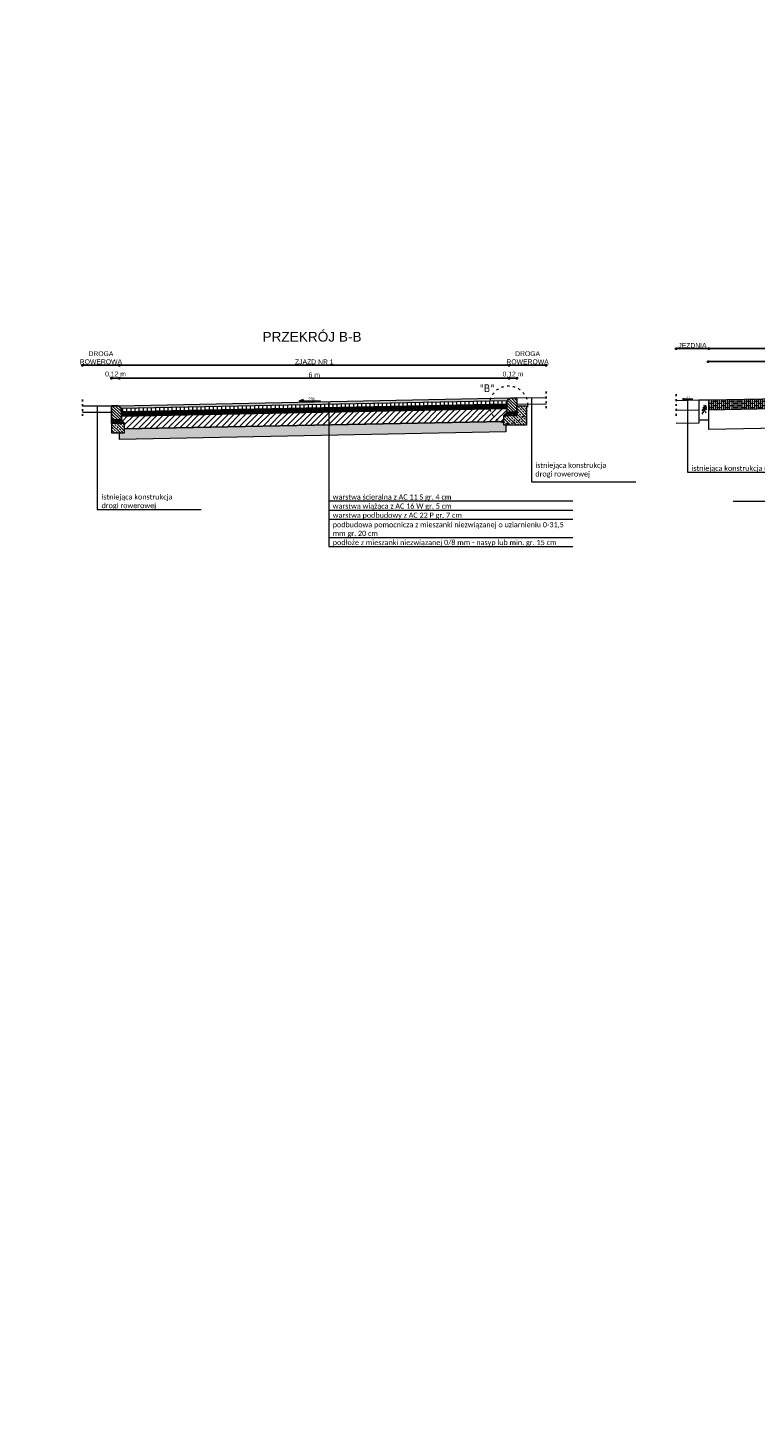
# Model space of a CAD drawing. Extents: x 8014 to 6635291, y -5609 to 5765892.
# Tile 141 of 158: x 6601434 to 6602553, y 5733802 to 5735956. Entities that reach past the tile are written whole.
import ezdxf
from ezdxf.enums import TextEntityAlignment as Align

# ---------------------------------------------------------------- set-up
doc = ezdxf.new("R2010")
doc.units = 0
doc.header["$PDSIZE"] = 0.75
doc.linetypes.add('ACAD_ISO03W100', pattern=[30, 12, -18])
doc.layers.get('0').update_dxf_attribs({"linetype": 'CONTINUOUS'})
doc.layers.get('Defpoints').update_dxf_attribs({"linetype": 'CONTINUOUS'})
doc.layers.add('a_zieleń', color=80, linetype='CONTINUOUS')
for name, color, linetype, lineweight in [('KFG-OPIS', 7, 'CONTINUOUS', 0), ('LSEC_____233', 7, 'CONTINUOUS', 5), ('trasko konstrukcja', 7, 'CONTINUOUS', 5)]:
    doc.layers.add(name, color=color, linetype=linetype, lineweight=lineweight)
doc.styles.add('Arial', font='arial.ttf')
doc.styles.add('calibri', font='calibri.ttf')
doc.styles.add('Style-SWISSLT_1250', font='SWISSLT_1250.shx')
doc.dimstyles.new('1-50', dxfattribs={"dimtxt": 5, "dimasz": 3, "dimexe": 1.25, "dimexo": 0.625, "dimgap": 1, "dimtad": 1, "dimdec": 0, "dimrnd": 0.5, "dimtxsty": 'Arial', "dimblk": 'OBLIQUE', "dimcen": 2, "dimdle": 2, "dimclrd": 7, "dimclrt": 7, "dimadec": 0, "dimazin": 0, "dimtfac": 1, "dimtdec": 0, "dimtmove": 0, "dimatfit": 3, "dimldrblk": 'ARCHTICK', "dimfxl": 2, "dimfxlon": 1, "dimarcsym": 0})

# ---------------------------------------------------------------- blocks, each defined once
blk = doc.blocks.new('_Oblique')
at = {"color": 0, "linetype": 'ByBlock', "lineweight": -2}
blk.add_line((-0.5, -0.5), (0.5, 0.5), dxfattribs=at)
blk = doc.blocks.new('*D631')
at = {"color": 7, "lineweight": -2}
blk.add_line((6601560.4, 5735417.7), (6601576.4, 5735417.7), dxfattribs=at)
at = {"color": 0, "lineweight": -2}
for p, q in [((6601562.4, 5735415.7), (6601562.4, 5735419)), ((6601574.4, 5735415.7), (6601574.4, 5735419))]:
    blk.add_line(p, q, dxfattribs=at)
at = {"layer": 'Defpoints', "color": 0, "linetype": 'ByBlock'}
for p in [(6601574.4, 5735417.7), (6601574.4, 5735385.8), (6601562.4, 5735375.2)]:
    blk.add_point(p, dxfattribs=at)
at = {"color": 7, "lineweight": -2, "xscale": 3, "yscale": 3, "zscale": 3, "rotation": 180}
blk.add_blockref('_Oblique', (6601562.4, 5735417.7), dxfattribs=at)
at = {"color": 7, "lineweight": -2, "xscale": 3, "yscale": 3, "zscale": 3}
blk.add_blockref('_Oblique', (6601574.4, 5735417.7), dxfattribs=at)
at = {"color": 7, "linetype": 'ByBlock', "insert": (6601568.4, 5735423.2), "char_height": 7.5, "attachment_point": 5, "style": 'Arial'}
blk.add_mtext('0,12 m', dxfattribs=at)
blk = doc.blocks.new('_Dot')
at = {"color": 0, "linetype": 'ByBlock', "lineweight": -2}
blk.add_line((-0.5, 0), (-1, 0), dxfattribs=at)
at = {"color": 0, "linetype": 'ByBlock', "const_width": 0.5}
blk.add_lwpolyline([(-0.25, 0, 1), (0.25, 0, 1)], format="xyb", close=True, dxfattribs=at)
blk = doc.blocks.new('*D632')
at = {"color": 7, "lineweight": -2}
blk.add_line((6601572.4, 5735417.7), (6602176.4, 5735417.7), dxfattribs=at)
at = {"color": 0, "lineweight": -2}
for p, q in [((6601574.4, 5735415.7), (6601574.4, 5735419)), ((6602174.4, 5735415.7), (6602174.4, 5735419))]:
    blk.add_line(p, q, dxfattribs=at)
at = {"layer": 'Defpoints', "color": 0, "linetype": 'ByBlock'}
for p in [(6602174.4, 5735417.7), (6602174.4, 5735381.1), (6601574.4, 5735377.1)]:
    blk.add_point(p, dxfattribs=at)
at = {"color": 7, "lineweight": -2, "xscale": 3, "yscale": 3, "zscale": 3, "rotation": 180}
blk.add_blockref('_Oblique', (6601574.4, 5735417.7), dxfattribs=at)
at = {"color": 7, "lineweight": -2, "xscale": 3, "yscale": 3, "zscale": 3}
blk.add_blockref('_Oblique', (6602174.4, 5735417.7), dxfattribs=at)
at = {"color": 7, "linetype": 'ByBlock', "insert": (6601874.4, 5735422.5), "char_height": 7.5, "attachment_point": 5, "style": 'Arial'}
blk.add_mtext('6 m', dxfattribs=at)
blk = doc.blocks.new('*D633')
at = {"color": 7, "lineweight": -2}
blk.add_line((6601572.4, 5735437.7), (6602176.4, 5735437.7), dxfattribs=at)
at = {"color": 0, "lineweight": -2}
for p, q in [((6601574.4, 5735435.7), (6601574.4, 5735439)), ((6602174.4, 5735435.7), (6602174.4, 5735439))]:
    blk.add_line(p, q, dxfattribs=at)
at = {"layer": 'Defpoints', "color": 0, "linetype": 'ByBlock'}
for p in [(6602174.4, 5735437.7), (6601574.4, 5735397.1), (6602174.4, 5735401.1)]:
    blk.add_point(p, dxfattribs=at)
at = {"color": 7, "lineweight": -2, "xscale": 3, "yscale": 3, "zscale": 3, "rotation": 180}
blk.add_blockref('_Oblique', (6601574.4, 5735437.7), dxfattribs=at)
at = {"color": 7, "lineweight": -2, "xscale": 3, "yscale": 3, "zscale": 3}
blk.add_blockref('_Oblique', (6602174.4, 5735437.7), dxfattribs=at)
at = {"color": 7, "linetype": 'ByBlock', "insert": (6601874.4, 5735442.5), "char_height": 7.5, "attachment_point": 5, "style": 'Arial'}
blk.add_mtext('ZJAZD NR 1', dxfattribs=at)
blk = doc.blocks.new('*D634')
at = {"color": 7, "lineweight": -2}
blk.add_line((6602172.4, 5735417.7), (6602188.2, 5735417.7), dxfattribs=at)
at = {"color": 0, "lineweight": -2}
for p, q in [((6602174.4, 5735415.7), (6602174.4, 5735419)), ((6602186.2, 5735415.7), (6602186.2, 5735419))]:
    blk.add_line(p, q, dxfattribs=at)
at = {"layer": 'Defpoints', "color": 0, "linetype": 'ByBlock'}
for p in [(6602186.2, 5735417.7), (6602174.4, 5735381.1), (6602186.2, 5735388.1)]:
    blk.add_point(p, dxfattribs=at)
at = {"color": 7, "lineweight": -2, "xscale": 3, "yscale": 3, "zscale": 3, "rotation": 180}
blk.add_blockref('_Oblique', (6602174.4, 5735417.7), dxfattribs=at)
at = {"color": 7, "lineweight": -2, "xscale": 3, "yscale": 3, "zscale": 3}
blk.add_blockref('_Oblique', (6602186.2, 5735417.7), dxfattribs=at)
at = {"color": 7, "linetype": 'ByBlock', "insert": (6602180.3, 5735423.2), "char_height": 7.5, "attachment_point": 5, "style": 'Arial'}
blk.add_mtext('0,12 m', dxfattribs=at)
blk = doc.blocks.new('*D635')
at = {"color": 7, "lineweight": -2}
blk.add_line((6602172.4, 5735437.7), (6602233.2, 5735437.7), dxfattribs=at)
at = {"color": 0, "lineweight": -2}
for p, q in [((6602174.4, 5735435.7), (6602174.4, 5735439)), ((6602231.2, 5735435.7), (6602231.2, 5735439))]:
    blk.add_line(p, q, dxfattribs=at)
at = {"layer": 'Defpoints', "color": 0, "linetype": 'ByBlock'}
for p in [(6602231.2, 5735437.7), (6602174.4, 5735401.1), (6602231.2, 5735397.8)]:
    blk.add_point(p, dxfattribs=at)
at = {"color": 7, "lineweight": -2, "xscale": 3, "yscale": 3, "zscale": 3, "rotation": 180}
blk.add_blockref('_Oblique', (6602174.4, 5735437.7), dxfattribs=at)
at = {"color": 7, "lineweight": -2, "xscale": 3, "yscale": 3, "zscale": 3}
blk.add_blockref('_Oblique', (6602231.2, 5735437.7), dxfattribs=at)
at = {"color": 7, "linetype": 'ByBlock', "insert": (6602202.8, 5735448.9), "char_height": 7.5, "attachment_point": 5, "style": 'Arial'}
blk.add_mtext('DROGA\\PROWEROWA', dxfattribs=at)
blk = doc.blocks.new('*D636')
at = {"color": 7, "lineweight": -2}
blk.add_line((6601576.4, 5735437.7), (6601515.4, 5735437.7), dxfattribs=at)
at = {"color": 0, "lineweight": -2}
for p, q in [((6601517.4, 5735435.7), (6601517.4, 5735439)), ((6601574.4, 5735435.7), (6601574.4, 5735439))]:
    blk.add_line(p, q, dxfattribs=at)
at = {"layer": 'Defpoints', "color": 0, "linetype": 'ByBlock'}
for p in [(6601517.4, 5735437.7), (6601517.4, 5735385.8), (6601574.4, 5735397.1)]:
    blk.add_point(p, dxfattribs=at)
at = {"color": 7, "lineweight": -2, "xscale": 3, "yscale": 3, "zscale": 3, "rotation": 180}
blk.add_blockref('_Oblique', (6601517.4, 5735437.7), dxfattribs=at)
at = {"color": 7, "lineweight": -2, "xscale": 3, "yscale": 3, "zscale": 3}
blk.add_blockref('_Oblique', (6601574.4, 5735437.7), dxfattribs=at)
at = {"color": 7, "linetype": 'ByBlock', "insert": (6601545.9, 5735448.9), "char_height": 7.5, "attachment_point": 5, "style": 'Arial'}
blk.add_mtext('DROGA\\PROWEROWA', dxfattribs=at)
blk = doc.blocks.new('*D652')
at = {"color": 7, "lineweight": -2}
blk.add_line((6602478.9, 5735443), (6602729.9, 5735443), dxfattribs=at)
at = {"color": 0, "lineweight": -2}
for p, q in [((6602480.9, 5735441), (6602480.9, 5735444.2)), ((6602727.9, 5735441), (6602727.9, 5735444.2))]:
    blk.add_line(p, q, dxfattribs=at)
at = {"layer": 'Defpoints', "color": 0, "linetype": 'ByBlock', "lineweight": -2}
for p in [(6602727.9, 5735443), (6602480.9, 5735388.4), (6602727.9, 5735393.7)]:
    blk.add_point(p, dxfattribs=at)
at = {"color": 7, "lineweight": -2, "xscale": 3, "yscale": 3, "zscale": 3, "rotation": 180}
blk.add_blockref('_Oblique', (6602480.9, 5735443), dxfattribs=at)
at = {"color": 7, "lineweight": -2, "xscale": 3, "yscale": 3, "zscale": 3}
blk.add_blockref('_Oblique', (6602727.9, 5735443), dxfattribs=at)
at = {"color": 7, "linetype": 'ByBlock', "insert": (6602604.4, 5735448.5), "char_height": 7.5, "attachment_point": 5, "style": 'Arial'}
blk.add_mtext('2,47 m', dxfattribs=at)
blk = doc.blocks.new('*D654')
at = {"color": 7, "lineweight": -2}
blk.add_line((6602429.6, 5735463), (6602483.6, 5735463), dxfattribs=at)
at = {"color": 0, "lineweight": -2}
for p, q in [((6602431.6, 5735461), (6602431.6, 5735464.2)), ((6602481.6, 5735461), (6602481.6, 5735464.2))]:
    blk.add_line(p, q, dxfattribs=at)
at = {"layer": 'Defpoints', "color": 0, "linetype": 'ByBlock', "lineweight": -2}
for p in [(6602481.6, 5735463), (6602431.6, 5735412.3), (6602481.6, 5735413)]:
    blk.add_point(p, dxfattribs=at)
at = {"color": 7, "lineweight": -2, "xscale": 3, "yscale": 3, "zscale": 3, "rotation": 180}
blk.add_blockref('_Oblique', (6602431.6, 5735463), dxfattribs=at)
at = {"color": 7, "lineweight": -2, "xscale": 3, "yscale": 3, "zscale": 3}
blk.add_blockref('_Oblique', (6602481.6, 5735463), dxfattribs=at)
at = {"color": 7, "linetype": 'ByBlock', "insert": (6602456.6, 5735467.8), "char_height": 7.5, "attachment_point": 5, "style": 'Arial'}
blk.add_mtext('JEZDNIA', dxfattribs=at)
blk = doc.blocks.new('*D655')
at = {"color": 7, "lineweight": -2}
blk.add_line((6602479.6, 5735463), (6602744.9, 5735463), dxfattribs=at)
at = {"color": 0, "lineweight": -2}
for p, q in [((6602481.6, 5735461), (6602481.6, 5735464.2)), ((6602742.9, 5735461), (6602742.9, 5735464.2))]:
    blk.add_line(p, q, dxfattribs=at)
at = {"layer": 'Defpoints', "color": 0, "linetype": 'ByBlock', "lineweight": -2}
for p in [(6602742.9, 5735463), (6602481.6, 5735413), (6602742.9, 5735402.4)]:
    blk.add_point(p, dxfattribs=at)
at = {"color": 7, "lineweight": -2, "xscale": 3, "yscale": 3, "zscale": 3, "rotation": 180}
blk.add_blockref('_Oblique', (6602481.6, 5735463), dxfattribs=at)
at = {"color": 7, "lineweight": -2, "xscale": 3, "yscale": 3, "zscale": 3}
blk.add_blockref('_Oblique', (6602742.9, 5735463), dxfattribs=at)
at = {"color": 7, "linetype": 'ByBlock', "insert": (6602612.2, 5735467.9), "char_height": 7.5, "attachment_point": 5, "style": 'Arial'}
blk.add_mtext('ZATOKA AUTOB.', dxfattribs=at)

msp = doc.modelspace()

# ---------------------------------------------------------------- hatches: boundary and pattern name
at = {"lineweight": 13}
h = msp.add_hatch(dxfattribs=at)
h.set_pattern_fill('ANSI31', color=256, style=0)
h.set_pattern_definition([(135, (6602262.696, 5734969.471), (2.245064, 2.245064), [])])
edge = h.paths.add_edge_path()
edge.add_line((6602186.206, 5735387.109), (6602186.206, 5735365.109))
edge.add_line((6602186.206, 5735365.109), (6602171.206, 5735365.109))
edge.add_line((6602171.206, 5735365.109), (6602171.206, 5735379.409))
edge.add_arc((6602178.611, 5735380.014), 7.43, 107.263948, 184.671796, ccw=False)
edge.add_line((6602176.406, 5735387.109), (6602186.206, 5735387.109))
h = msp.add_hatch(dxfattribs=at)
h.set_pattern_fill('ANSI38', color=256, angle=45, style=0)
h.set_pattern_definition([(90, (1321.034, 2433.2057), (-3.175, 2e-16), []), (180, (1321.034, 2433.2057), (-6.35, -3.175), [7.9375, -4.7625])])
edge = h.paths.add_edge_path()
edge.add_line((6602481.61, 5735383.424), (6602729.854, 5735388.389))
edge.add_arc((6602735.262, 5735383.294), 7.43, 136.707249, 184.670683)
edge.add_line((6602727.856, 5735382.689), (6602727.856, 5735373.374))
edge.add_line((6602727.856, 5735373.374), (6602481.61, 5735368.424))
edge.add_line((6602481.61, 5735368.424), (6602481.61, 5735383.424))
h = msp.add_hatch(dxfattribs=at)
h.set_pattern_fill('ANSI31', color=256, angle=180, style=0)
h.set_pattern_definition([(135, (6601698.0774, 5734957.5305), (2.245064, 2.245064), [])])
edge = h.paths.add_edge_path()
edge.add_line((6601562.429, 5735375.169), (6601562.429, 5735353.169))
edge.add_line((6601562.429, 5735353.169), (6601577.429, 5735353.169))
edge.add_line((6601577.429, 5735353.169), (6601577.429, 5735367.469))
edge.add_arc((6601570.024, 5735368.074), 7.43, 355.328204, 72.736052)
edge.add_line((6601572.229, 5735375.169), (6601562.429, 5735375.169))
h = msp.add_hatch(dxfattribs=at)
h.set_pattern_fill('ANSI33', color=256, angle=180, style=0)
h.set_pattern_definition([(135, (6602018.638, 5734872.61), (4.49013, 4.49013), []), (135, (6602014.148, 5734872.61), (4.49013, 4.49013), [3.175, -1.5875])])
h.paths.add_polyline_path([(6601562.429, 5735333.169), (6601582.429, 5735333.169), (6601582.429, 5735348.169), (6601562.429, 5735348.169), (6601562.429, 5735363.169)])
h = msp.add_hatch(dxfattribs=at)
h.set_pattern_fill('ANSI31', color=256, scale=2, style=0)
h.set_pattern_definition([(45, (550.54, 1779.907), (-4.4901280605, 4.4901280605), [])])
h.paths.add_polyline_path([(6602171.206, 5735365.109), (6602171.206, 5735371.007), (6602145.123, 5735370.491, 0.22209837), (6602159.978, 5735350.785), (6602166.206, 5735350.908), (6602166.206, 5735360.109)])
h.paths.add_polyline_path([(6601863.092, 5735344.917), (6602159.978, 5735350.785, -0.22209837), (6602145.123, 5735370.491), (6601863.092, 5735364.917), (6601863.092, 5735344.917)])
h.paths.add_polyline_path([(6601577.429, 5735359.272), (6601577.429, 5735353.169), (6601582.429, 5735348.169), (6601582.429, 5735339.37), (6601863.092, 5735344.917), (6601863.092, 5735364.917)])
h = msp.add_hatch(dxfattribs=at)
h.set_pattern_fill('ANSI33', color=256, style=0)
h.set_pattern_definition([(135, (6602583.2567, 5734884.5503), (4.49013, 4.49013), []), (135, (6602578.7665, 5734884.5503), (4.49013, 4.49013), [3.175, -1.5875])])
h.paths.add_polyline_path([(6602201.206, 5735345.109), (6602166.206, 5735345.109), (6602166.206, 5735360.109), (6602186.206, 5735360.109), (6602186.206, 5735375.109), (6602201.206, 5735375.109)])
h = msp.add_hatch(dxfattribs=at)
h.set_pattern_fill('CROSS', color=256, scale=0.1, style=0)
h.set_pattern_definition([(180, (6602323.91356, 5734996.9704), (-0.635, 0.635), [0.3175, -0.9525]), (90, (6602323.7548, 5734996.8117), (0.635, 0.635), [0.3175, -0.9525])])
h.paths.add_polyline_path([(6602186.206, 5735365.109), (6602186.206, 5735360.109), (6602166.206, 5735360.109), (6602171.206, 5735365.109)])
h = msp.add_hatch(dxfattribs=at)
h.set_pattern_fill('CROSS', color=256, scale=0.1, angle=180, style=0)
h.set_pattern_definition([(180, (6601759.29484, 5734985.02986), (-0.635, 0.635), [0.3175, -0.9525]), (90, (6601759.1361, 5734984.8711), (0.635, 0.635), [0.3175, -0.9525])])
h.paths.add_polyline_path([(6601562.429, 5735353.169), (6601562.429, 5735348.169), (6601582.429, 5735348.169), (6601577.429, 5735353.169)])
h = msp.add_hatch(dxfattribs=at)
h.set_pattern_fill('GRAVEL', color=256, style=0)
h.set_pattern_definition([(228.01279, (6604081.3185, 5735343.0636), (-203.2, -228.6), [3.41721, -338.30484]), (184.96974, (6604079.0325, 5735340.5236), (304.7999999, 25.40000145), [5.86405, -580.54049]), (132.51045, (6604073.1905, 5735340.0156), (254.0000001, -279.3999999), [4.13482, -409.34723]), (267.27369, (6604063.2845, 5735333.6656), (25.40000005, 508), [5.34005, -528.66437]), (292.833654, (6604063.0305, 5735328.3316), (-127, 304.8), [5.23634, -518.39808]), (357.27369, (6604065.0625, 5735323.5056), (-508, 25.40000005), [5.34005, -528.66437]), (37.69424, (6604070.3965, 5735323.2516), (-330.2, -254.00000002), [7.06194, -699.13115]), (72.25533, (6604075.9845, 5735327.5696), (177.80000005, 558.8), [6.6672, -660.05257]), (121.429566, (6604078.0165, 5735333.9196), (-203.2, 330.2), [5.35813, -530.45546]), (175.23636, (6604075.2225, 5735338.4916), (279.4, -25.4), [6.11713, -299.73937]), (222.397438, (6604069.1265, 5735338.9996), (-304.8, -279.4), [7.91078, -783.16773]), (138.81407, (6604088.4305, 5735333.4116), (-177.8, 152.4), [2.70005, -267.30566]), (171.469234, (6604086.3985, 5735335.1896), (330.2, -50.79999994), [5.13682, -508.5464]), (225, (6604081.319, 5735335.952), (-4e-15, -25.4), [3.5921, -32.32893]), (203.19859, (6604079.5405, 5735338.9996), (127, 50.8), [1.93441, -191.50622]), (291.8014, (6604077.7625, 5735338.2376), (-25.4, 76.2), [2.73566, -134.04753]), (30.96376, (6604078.7785, 5735335.6976), (76.2, 50.8), [4.4432, -143.66298]), (161.56505, (6604082.5885, 5735337.9836), (50.8, -25.4), [3.21287, -77.10898]), (16.38954, (6604063.0305, 5735338.2376), (254, 76.2), [4.50088, -445.58827]), (70.346176, (6604067.3485, 5735339.5076), (-101.6, -279.4), [3.776, -373.82216]), (293.19859, (6604082.5885, 5735343.0636), (-50.8, 127), [3.8688, -189.57184]), (343.61046, (6604084.1125, 5735339.5076), (-254, 76.2), [4.50088, -445.58827]), (339.44395, (6604063.0305, 5735322.4896), (-127, 50.8), [4.34035, -212.67734]), (294.77514, (6604067.0945, 5735320.9656), (-127.0000002, 279.3999999), [3.63672, -360.03593]), (66.80141, (6604082.8425, 5735317.6636), (50.8, 127), [3.8688, -189.57184]), (17.354025, (6604084.3665, 5735321.2196), (-330.2, -101.6), [4.25783, -421.52376]), (69.44395, (6604070.3965, 5735317.6636), (-50.8, -127), [2.17018, -214.84752]), (101.30993, (6604081.3185, 5735317.6636), (-25.4, 101.6), [1.29515, -128.21995]), (165.96376, (6604081.0645, 5735318.9336), (76.2, -25.4), [5.23634, -99.49055]), (186.009006, (6604075.9845, 5735320.2036), (254, 25.4), [4.85267, -480.41365]), (303.69007, (6604078.7785, 5735333.4116), (-25.4, 50.8), [3.66324, -87.91776]), (353.157227, (6604080.8105, 5735330.3636), (431.8, -50.79999998), [6.39557, -633.1601]), (60.9454, (6604087.1605, 5735329.6016), (-101.6, -177.8), [2.61508, -258.89392]), (90, (6604088.43, 5735331.888), (-25.4, 25.4), [1.524, -23.876]), (120.25644, (6604075.4765, 5735320.9656), (101.6, -177.8), [3.52867, -349.3394]), (48.01279, (6604073.6985, 5735324.0136), (203.2, 228.6), [6.83443, -334.88762]), (0, (6604078.27, 5735329.094), (25.4, 25.4), [6.604, -18.796]), (325.30485, (6604084.8745, 5735329.0936), (254.0000001, -177.7999999), [4.0161, -397.59317]), (254.0546, (6604088.1765, 5735326.8076), (-25.4, -101.6), [3.6983, -181.2165]), (207.645975, (6604087.1605, 5735323.2516), (-482.6, -253.99999997), [6.02145, -596.12464]), (175.42608, (6604081.8265, 5735320.4576), (-330.2, 25.4), [6.3703, -630.65846])])
h.paths.add_polyline_path([(6602169.36, 5735345.109), (6602169.36, 5735335.007), (6601574.36, 5735323.107), (6601574.36, 5735333.169), (6601582.429, 5735333.169), (6601582.429, 5735339.37), (6602166.206, 5735350.908), (6602166.206, 5735345.109)])
at = {"layer": 'a_zieleń', "transparency": 33554687}
h = msp.add_hatch(dxfattribs=at)
h.set_pattern_fill('ANSI31', color=256, scale=2, angle=0.541558)
h.set_pattern_definition([(45.54155787, (6600987.53512, 5732094.77134), (-0.1784396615, 0.175097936), [])])
edge = h.paths.add_edge_path()
edge.add_line((6601184.523, 5731785.715), (6601184.767, 5731785.473))
edge.add_line((6601184.767, 5731785.473), (6601208.79, 5731802.27))
edge.add_line((6601208.79, 5731802.27), (6601211.05, 5731814.48))
edge.add_line((6601211.05, 5731814.48), (6601142.151, 5731813.823))
edge.add_arc((6601143.698, 5731819.102), 5.501, 253.660343, 270.547511)
edge.add_line((6601143.751, 5731813.601), (6601191.034, 5731814.053))
edge.add_arc((6601191.122, 5731812.113), 1.942, 359.837408, 92.593968, ccw=False)
edge.add_line((6601193.063, 5731812.108), (6601193.074, 5731811.004))
edge.add_line((6601193.074, 5731811.004), (6601197.383, 5731811.045))
edge.add_line((6601197.383, 5731811.045), (6601197.425, 5731806.621))
edge.add_line((6601197.425, 5731806.621), (6601199.732, 5731806.642))
edge.add_line((6601199.732, 5731806.642), (6601199.803, 5731799.171))
edge.add_line((6601199.803, 5731799.171), (6601197.516, 5731797.165))
edge.add_line((6601197.516, 5731797.165), (6601194.216, 5731797.133))
edge.add_line((6601194.216, 5731797.133), (6601194.251, 5731793.47))
edge.add_arc((6601191.538, 5731793.658), 2.72, 281.089447, 356.035789, ccw=False)
edge.add_line((6601192.061, 5731790.989), (6601185.152, 5731786.156))
edge.add_arc((71774552.687, -87417922.681), 113685689.918, 124.97904394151, 124.97904432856)
h.paths.add_polyline_path([(6601204.906, 5731809.178), (6601202.577, 5731808.579), (6601203.741, 5731808.879)], flags=16)
at = {"layer": 'trasko konstrukcja', "lineweight": 13}
h = msp.add_hatch(color=253, dxfattribs=at)
h.paths.add_polyline_path([(6601572.229, 5735375.169, -0.20964129), (6601576.737, 5735371.258), (6601863.092, 5735376.917), (6601863.092, 5735380.917), (6601572.229, 5735375.169)])
h.paths.add_polyline_path([(6601863.092, 5735380.917), (6601863.092, 5735376.917), (6602145.104, 5735382.491, -0.03592067), (6602146.251, 5735386.513), (6601863.092, 5735380.917)])
h.paths.add_polyline_path([(6602145.104, 5735382.491), (6602171.816, 5735383.019, -0.21659888), (6602176.406, 5735387.109), (6602146.251, 5735386.513, 0.03592067)])
h = msp.add_hatch(dxfattribs=at)
h.set_pattern_fill('LINE', color=253, scale=2, angle=270, style=0)
h.set_pattern_definition([(270, (500.54, 289.907), (6.35, -1e-15), [])])
h.paths.add_polyline_path([(6602144.505, 5735377.479), (6602171.206, 5735378.007), (6602171.206, 5735379.409, -0.12509808), (6602171.816, 5735383.019), (6602145.104, 5735382.491, 0.0433731)])
h.paths.add_polyline_path([(6601863.092, 5735371.917), (6602144.505, 5735377.479, -0.0433731), (6602145.104, 5735382.491), (6601863.092, 5735376.917)])
h.paths.add_polyline_path([(6601576.737, 5735371.258, -0.13186325), (6601577.429, 5735367.469), (6601577.429, 5735366.272), (6601863.092, 5735371.917), (6601863.092, 5735376.917), (6601576.737, 5735371.258)])
h = msp.add_hatch(dxfattribs=at)
h.set_pattern_fill('PLASTI', color=253, scale=0.5, angle=270, style=0)
h.set_pattern_definition([(270, (9621183.734, 7144755.1368), (-3.175, -6e-16), []), (270, (9621183.337, 7144755.1368), (-3.175, -6e-16), []), (270, (9621182.94, 7144755.1368), (-3.175, -6e-16), []), (270, (9621181.7495, 7144755.1368), (-3.175, -6e-16), [])])
h.paths.add_polyline_path([(6601863.092, 5735364.917), (6601863.092, 5735371.917), (6601577.429, 5735366.272), (6601577.429, 5735359.272)])
h.paths.add_polyline_path([(6602145.123, 5735370.491, -0.06038528), (6602144.505, 5735377.479), (6601863.092, 5735371.917), (6601863.092, 5735364.917), (6602145.123, 5735370.491)])
h.paths.add_polyline_path([(6602171.206, 5735371.007), (6602171.206, 5735378.007), (6602144.505, 5735377.479, 0.06038528), (6602145.123, 5735370.491)])

# ---------------------------------------------------------------- linework, layer by layer
for p, q in [((6601851.328, 5735381.865), (6601857.83, 5735384.55)), ((6601883.825, 5735382.419), (6601851.328, 5735381.865)), ((6602441.105, 5735384.97), (6602444.356, 5735386.313)), ((6602457.353, 5735385.247), (6602441.105, 5735384.97))]:
    msp.add_line(p, q)
at = {"lineweight": 13, "ltscale": 0.1}
for p, q in [((6601517.443, 5735365.045), (6601562.429, 5735365.381)), ((6602231.193, 5735376.986), (6602186.206, 5735377.322))]:
    msp.add_line(p, q, dxfattribs=at)
at = {"linetype": 'ACAD_ISO03W100', "ltscale": 0.25}
for points in [[(6601517.443, 5735384.833), (6601517.443, 5735358.433)], [(6602231.193, 5735396.773), (6602231.193, 5735370.373)], [(6602431.61, 5735392.724), (6602431.61, 5735357.745)]]:
    msp.add_lwpolyline(points, dxfattribs=at)
at = {"lineweight": 13}
for points in [[(6601572.229, 5735375.169), (6602176.406, 5735387.109)], [(6601576.737, 5735371.258), (6602171.816, 5735383.019)], [(6602466.61, 5735383.424), (6602431.61, 5735382.724)], [(6602729.854, 5735388.389), (6602481.61, 5735383.424)], [(6601577.429, 5735366.272), (6602171.206, 5735378.007)], [(6601577.429, 5735359.272), (6602171.206, 5735371.007)], [(6602466.61, 5735368.424), (6602431.61, 5735367.724)], [(6602476.993, 5735375.743), (6602470.983, 5735367.243)], [(6602478.367, 5735374.026), (6602471.241, 5735362.177)], [(6602472.357, 5735373.511), (6602477.337, 5735364.152)], [(6602473.731, 5735375.743), (6602478.367, 5735368.703)], [(6602727.856, 5735373.349), (6602481.61, 5735368.424)], [(6602169.36, 5735345.109), (6602169.36, 5735335.007), (6601574.36, 5735323.107), (6601574.36, 5735333.169)], [(6602166.206, 5735350.908), (6601582.429, 5735339.37)], [(6601582.429, 5735339.37), (6602166.206, 5735350.908)], [(6602466.61, 5735353.424), (6602466.61, 5735348.424), (6602431.61, 5735347.724)], [(6602722.856, 5735348.389), (6602722.856, 5735343.249), (6602481.61, 5735338.424), (6602481.61, 5735353.424)]]:
    msp.add_lwpolyline(points, dxfattribs=at)
for points in [[(6602186.206, 5735387.109), (6602186.206, 5735365.109), (6602171.206, 5735365.109), (6602171.206, 5735379.409), (6602171.206, 5735379.409, -0.35121347), (6602176.406, 5735387.109), (6602176.406, 5735387.109)], [(6601562.429, 5735375.169), (6601562.429, 5735353.169), (6601577.429, 5735353.169), (6601577.429, 5735367.469), (6601577.429, 5735367.469, 0.35121347), (6601572.229, 5735375.169), (6601572.229, 5735375.169)], [(6601577.429, 5735367.469), (6601577.429, 5735353.169), (6601562.429, 5735353.169), (6601562.429, 5735375.169), (6601572.229, 5735375.169, -0.35121347)]]:
    msp.add_lwpolyline(points, format="xyb", close=True, dxfattribs=at)
at = {"lineweight": 13, "ltscale": 0.1}
for points in [[(6602231.193, 5735386.773), (6602186.206, 5735387.109), (6602186.206, 5735386.109)], [(6601517.443, 5735374.833), (6601562.429, 5735375.169), (6601562.429, 5735374.169)]]:
    msp.add_lwpolyline(points, dxfattribs=at)
at = {"lineweight": 13}
for points in [[(6602466.61, 5735353.424), (6602481.61, 5735353.424), (6602481.61, 5735383.424), (6602466.61, 5735383.424)], [(6601562.429, 5735333.169), (6601582.429, 5735333.169), (6601582.429, 5735333.169), (6601582.429, 5735348.169), (6601582.429, 5735348.169), (6601562.429, 5735348.169), (6601562.429, 5735363.169), (6601562.429, 5735363.169)], [(6601562.429, 5735348.169), (6601562.429, 5735353.169), (6601562.429, 5735363.169), (6601562.429, 5735363.169), (6601562.429, 5735333.169), (6601582.429, 5735333.169), (6601582.429, 5735348.169)], [(6602186.206, 5735360.109), (6602186.206, 5735375.109), (6602201.206, 5735375.109), (6602201.206, 5735345.109), (6602166.206, 5735345.109), (6602166.206, 5735360.109)], [(6602171.206, 5735365.109), (6602186.206, 5735365.109), (6602186.206, 5735360.109), (6602166.206, 5735360.109)], [(6601577.429, 5735353.169), (6601562.429, 5735353.169), (6601562.429, 5735348.169), (6601582.429, 5735348.169)]]:
    msp.add_lwpolyline(points, close=True, dxfattribs=at)
at = {"linetype": 'ACAD_ISO03W100', "lineweight": 15, "ltscale": 0.3}
msp.add_circle((6602173.638, 5735376.534), 29.149, dxfattribs=at)
at = {"layer": 'KFG-OPIS', "color": 5, "ltscale": 25}
for points in [[(6601896.792, 5735381.583), (6601896.792, 5735228.484), (6602272.299, 5735228.484)], [(6602208.93, 5735386.94), (6602208.93, 5735258.113), (6602369.451, 5735258.113)], [(6602449.11, 5735383.074), (6602449.11, 5735272.766), (6602671.524, 5735272.766)], [(6602679.75, 5735387.387), (6602679.75, 5735227.696), (6602519.229, 5735227.696)], [(6601539.936, 5735375.001), (6601539.936, 5735215.31), (6601700.457, 5735215.31)], [(6601896.792, 5735364.785), (6601896.792, 5735214.487), (6602272.299, 5735214.487)], [(6601896.792, 5735350.788), (6601896.792, 5735200.491), (6602272.299, 5735200.491)], [(6601896.792, 5735322.795), (6601896.792, 5735172.498), (6602272.299, 5735172.498)], [(6601896.792, 5735308.799), (6601896.792, 5735158.501), (6602272.299, 5735158.501)]]:
    msp.add_lwpolyline(points, dxfattribs=at)

# ---------------------------------------------------------------- texts
at = {"lineweight": 35, "style": 'Arial'}
msp.add_text('PRZEKRÓJ B-B', height=15, dxfattribs=at).set_placement((6601870.914, 5735481.264), align=Align.MIDDLE_CENTER)
at = {"lineweight": -3, "insert": (6602128.945, 5735407.983), "char_height": 12, "width": 1059.88857, "attachment_point": 1}
msp.add_mtext('{\\fTahoma|b0|i0|c238|p32;"B"}', dxfattribs=at)
at = {"layer": 'KFG-OPIS', "color": 5, "char_height": 7.998, "attachment_point": 7, "style": 'calibri'}
for s, insert, width in [('istniejąca konstrukcja\\Pdrogi rowerowej', (6602214.761, 5735264.019), 369.50844), ('istniejąca konstrukcja ul. Demokratycznej', (6602455.108, 5735272.766), 369.50844), ('istniejąca konstrukcja\\Pdrogi rowerowej', (6601546.836, 5735215.31), 424.20706), ('warstwa ścieralna z AC 11 S gr. 4 cm', (6601902.79, 5735228.484), 369.50844), ('warstwa wiążąca z AC 16 W gr. 5 cm', (6601902.79, 5735214.487), 369.50844), ('warstwa podbudowy z AC 22 P gr. 7 cm', (6601902.79, 5735200.491), 369.50844), ('podbudowa pomocnicza z mieszanki niezwiązanej o uziarnieniu 0-31,5 mm gr. 20 cm', (6601902.79, 5735172.498), 369.50844), ('podłoże z mieszanki niezwiązanej 0/8 mm - nasyp lub min. gr. 15 cm', (6601902.79, 5735158.501), 369.50844)]:
    msp.add_mtext(s, dxfattribs=dict(at, insert=insert, width=width))
at = {"layer": 'LSEC_____233', "color": 7, "linetype": 'Continuous', "lineweight": 5, "style": 'Style-SWISSLT_1250'}
for s, height, p in [('2%%%', 5, (6601865.09, 5735385.232)), ('istn.', 3, (6602446.742, 5735388.198))]:
    msp.add_text(s, height=height, rotation=1.145812, dxfattribs=at).set_placement(p, align=Align.MIDDLE_LEFT)

# ---------------------------------------------------------------- dimensions: what is measured, and where the dimension line sits
for base, p1, p2, text, picture, middle in [((6602481.61, 5735462.974), (6602431.61, 5735412.274), (6602481.61, 5735412.974), 'JEZDNIA', '*D654', (6602456.61, 5735467.788)), ((6602742.856, 5735462.974), (6602481.61, 5735412.974), (6602742.856, 5735402.374), 'ZATOKA AUTOB.', '*D655', (6602612.233, 5735467.854)), ((6602174.36, 5735437.707), (6601574.36, 5735397.107), (6602174.36, 5735401.107), 'ZJAZD NR 1', '*D633', (6601874.36, 5735442.537))]:
    dim = msp.add_linear_dim(base=base, p1=p1, p2=p2, text=text, dimstyle='1-50', override={"dimtxt": 7.5, "dimdec": 2, "dimlfac": 0.01, "dimrnd": 0.01, "dimpost": ' m', "dimtxsty": 'Arial', "dimtmove": 1, "dimldrblk": 'Dot'})
    dim.commit()
    dim.dimension.update_dxf_attribs({"geometry": picture, "text_midpoint": middle})
for base, p1, p2, picture, middle in [((6601517.443, 5735437.707), (6601574.36, 5735397.107), (6601517.443, 5735385.833), '*D636', (6601545.901, 5735437.707)), ((6602231.193, 5735437.707), (6602174.36, 5735401.107), (6602231.193, 5735397.773), '*D635', (6602202.776, 5735437.707))]:
    dim = msp.add_linear_dim(base=base, p1=p1, p2=p2, text='DROGA\\PROWEROWA', dimstyle='1-50', override={"dimtxt": 7.5, "dimdec": 2, "dimlfac": 0.01, "dimrnd": 0.01, "dimpost": ' m', "dimtxsty": 'Arial', "dimtmove": 1, "dimldrblk": 'Dot'})
    dim.commit()
    dim.dimension.update_dxf_attribs({"geometry": picture, "text_midpoint": middle, "dimtype": 160})
for base, p1, p2, picture, middle in [((6602727.856, 5735442.974), (6602480.856, 5735388.424), (6602727.856, 5735393.674), '*D652', (6602604.356, 5735448.481)), ((6602174.36, 5735417.707), (6601574.36, 5735377.107), (6602174.36, 5735381.107), '*D632', (6601874.36, 5735422.537))]:
    dim = msp.add_linear_dim(base=base, p1=p1, p2=p2, dimstyle='1-50', override={"dimtxt": 7.5, "dimdec": 2, "dimlfac": 0.01, "dimrnd": 0.01, "dimpost": ' m', "dimtxsty": 'Arial', "dimtmove": 1, "dimldrblk": 'Dot'})
    dim.commit()
    dim.dimension.update_dxf_attribs({"geometry": picture, "text_midpoint": middle})
dim = msp.add_linear_dim(base=(6601574.36, 5735417.707), p1=(6601562.429, 5735375.169), p2=(6601574.36, 5735385.807), angle=180, dimstyle='1-50', override={"dimtxt": 7.5, "dimdec": 2, "dimlfac": 0.01, "dimrnd": 0.01, "dimpost": ' m', "dimtxsty": 'Arial', "dimtmove": 1, "dimldrblk": 'Dot'})
dim.commit()
dim.dimension.update_dxf_attribs({"geometry": '*D631', "text_midpoint": (6601568.395, 5735417.707), "dimtype": 160})
dim = msp.add_linear_dim(base=(6602186.206, 5735417.707), p1=(6602174.36, 5735381.107), p2=(6602186.206, 5735388.109), dimstyle='1-50', override={"dimtxt": 7.5, "dimdec": 2, "dimlfac": 0.01, "dimrnd": 0.01, "dimpost": ' m', "dimtxsty": 'Arial', "dimtmove": 1, "dimldrblk": 'Dot'})
dim.commit()
dim.dimension.update_dxf_attribs({"geometry": '*D634', "text_midpoint": (6602180.283, 5735417.707), "dimtype": 160})

doc.saveas('drawing.dxf')
